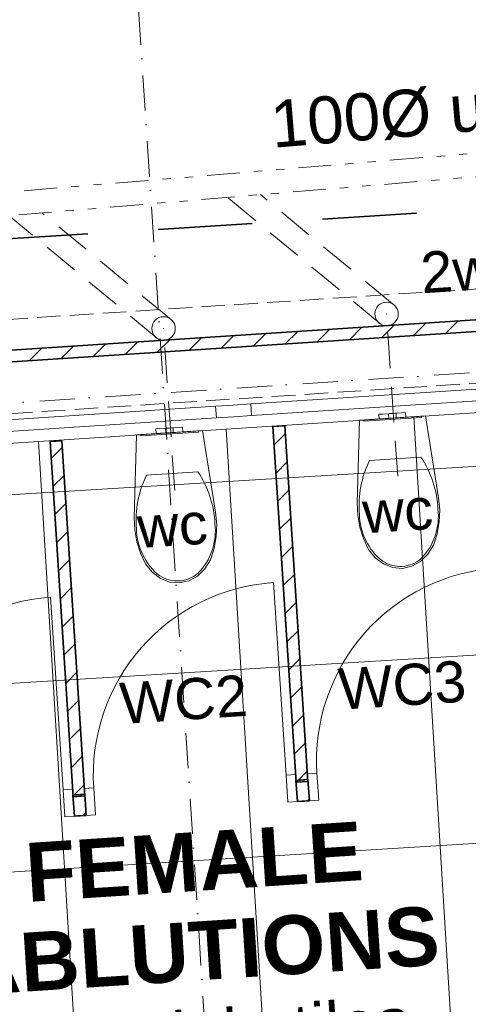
# Model space of a CAD drawing. Header units: millimetres. Extents: x -738537 to 1850049, y -250217 to 604013.
# Tile 100 of 204: x -139353 to -137446, y 86290 to 90475. Entities that reach past the tile are written whole.
import ezdxf

# ---------------------------------------------------------------- set-up
doc = ezdxf.new("R2010")
doc.units = ezdxf.units.MM
doc.header["$MEASUREMENT"] = 0
for name, pattern in [('Dot & Dashed', [280, 150, -60, 0, -70]), ('Hidden Line', [140, 100, -40]), ('Hidden Line copy', [230, 150, -80]), ('Long Dashed', [700, 400, -300]), ('Triple Dashed', [390, 140, -60, 35, -60, 35, -60])]:
    doc.linetypes.add(name, pattern=pattern)
for name, color, linetype, lineweight in [('A_FLOORS FINISH_Pen_No__128', 9, 'Continuous', 0), ('A_WALL LOAD_Pen_No__1', 214, 'Continuous', 35), ('A_WALL LOAD_Pen_No__3', 30, 'Continuous', 15), ('A_WALL LOAD_Pen_No__6', 7, 'Continuous', 5), ('B_CUT OUT_Pen_No__3', 30, 'Continuous', 15), ('B_FURN LOOSE_Pen_No__6', 7, 'Continuous', 5), ('C-GRID _Pen_No__5', 4, 'Continuous', 5), ('C_DIMS - GA_Pen_No__6', 7, 'Continuous', 5), ('C_TEXT GA_Pen_No__6', 7, 'Continuous', 5), ('SEWER LINE_Pen_No__1', 214, 'Continuous', 35), ('SEWER LINE_Pen_No__6', 7, 'Continuous', 5)]:
    doc.layers.add(name, color=color, linetype=linetype, lineweight=lineweight)
doc.layers.add('A_WALL LOAD_Pen_No__7', color=7, linetype='Continuous', lineweight=5, true_color=0x9f07ff)
doc.layers.add('SEWER LINE_Pen_No__10', color=7, linetype='Continuous', lineweight=20, true_color=0x996633)
doc.layers.add('B_FURN LOOSE', color=7, linetype='Continuous')
doc.layers.add('C_DIMS - GA', color=7, linetype='Continuous')
doc.styles.add('GENERATED_STYLE_1', font='GOTHIC.TTF')
doc.styles.add('GENERATED_STYLE_2', font='arial.ttf')
doc.styles.add('GENERATED_STYLE_6', font='arialbd.ttf')
doc.dimstyles.new('GENERATED_STYLE__1', dxfattribs={"dimtxt": 200, "dimasz": 95, "dimexe": 0.18, "dimexo": 90000, "dimgap": 0.09, "dimtad": 1, "dimdec": 0, "dimzin": 0, "dimdsep": 46, "dimtxsty": 'GENERATED_STYLE_1', "dimblk": 'ARROWHEAD_2', "dimblk1": 'ARROWHEAD_2', "dimblk2": 'ARROWHEAD_2', "dimcen": 0.09, "dimclrd": 7, "dimclre": 7, "dimclrt": 7, "dimadec": 0, "dimazin": 0, "dimtfac": 1, "dimtdec": 4, "dimtmove": 0, "dimatfit": 3, "dimfxl": 1, "dimtolj": 1, "dimtzin": 0, "dimarcsym": 0})
doc.dimstyles.new('GENERATED_STYLE__3', dxfattribs={"dimtxt": 200, "dimasz": 95, "dimexe": 0.18, "dimexo": 90000, "dimgap": 0.09, "dimtad": 1, "dimdec": 0, "dimzin": 0, "dimdsep": 46, "dimtxsty": 'GENERATED_STYLE_1', "dimblk": 'ARROWHEAD_2', "dimblk1": 'ARROWHEAD_2', "dimblk2": 'ARROWHEAD_2', "dimcen": 0.09, "dimclrd": 7, "dimclre": 7, "dimclrt": 7, "dimadec": 0, "dimazin": 0, "dimtfac": 1, "dimtdec": 4, "dimtmove": 2, "dimatfit": 3, "dimfxl": 1, "dimtolj": 1, "dimtzin": 0, "dimarcsym": 0})
pattern_1 = [(45, (0, 0), (-63.63961, 63.63961), [])]

# ---------------------------------------------------------------- blocks, each defined once
blk = doc.blocks.new('WC 24[27]', base_point=(-138715.6, 88719.8))
at = {"layer": 'B_FURN LOOSE_Pen_No__6', "color": 7, "linetype": 'Continuous', "lineweight": 5}
for p, q in [((-138773.8, 88736), (-138757.2, 88737.1)), ((-138772.5, 88716.1), (-138773.8, 88736)), ((-138772.5, 88716.1), (-138755.9, 88717.2)), ((-138757.2, 88737.1), (-138732.9, 88738.7)), ((-138755.9, 88717.2), (-138731.6, 88718.8)), ((-138732.9, 88738.7), (-138728.2, 88739)), ((-138731.6, 88718.8), (-138732.9, 88738.7)), ((-138731.6, 88718.8), (-138726.9, 88719.1)), ((-138728.2, 88739), (-138716.9, 88739.8)), ((-138726.9, 88719.1), (-138715.6, 88719.8)), ((-138716.9, 88739.8), (-138705.7, 88740.5)), ((-138715.6, 88719.8), (-138704.4, 88720.5)), ((-138705.7, 88740.5), (-138701, 88740.8)), ((-138704.4, 88720.5), (-138699.7, 88720.8)), ((-138701, 88740.8), (-138676.7, 88742.4)), ((-138699.7, 88720.8), (-138701, 88740.8)), ((-138699.7, 88720.8), (-138675.4, 88722.4)), ((-138676.7, 88742.4), (-138660.1, 88743.5)), ((-138675.4, 88722.4), (-138658.8, 88723.5)), ((-138658.8, 88723.5), (-138660.1, 88743.5)), ((-138595.6, 88554.2), (-138704.3, 88547.1)), ((-138704.3, 88547.1), (-138813.1, 88540))]:
    blk.add_line(p, q, dxfattribs=at)
at = {"layer": 'B_FURN LOOSE_Pen_No__6', "color": 7, "linetype": 'Continuous', "lineweight": 5, "flags": 128}
for points in [[(-138855.1, 88256.3), (-138839.5, 88207.5), (-138817.4, 88161.9), (-138789.5, 88126.4), (-138754.6, 88100.1), (-138715.2, 88084.7), (-138673.9, 88081.2), (-138633.3, 88090), (-138596.3, 88110.5), (-138565.2, 88141.1), (-138542, 88179.9), (-138526.1, 88228), (-138517, 88278.4), (-138514.9, 88330), (-138519.8, 88381.5), (-138575, 88729), (-138856.3, 88710.6), (-138865.8, 88358.9), (-138863.9, 88307.2)], [(-138592.9, 88727.8), (-138838.4, 88711.8), (-138838.1, 88706.8), (-138592.6, 88722.8)]]:
    blk.add_lwpolyline(points, close=True, dxfattribs=at)
at = {"layer": 'B_FURN LOOSE_Pen_No__6', "color": 7, "linetype": 'Continuous', "lineweight": 5}
for centre, major_axis, start_param, end_param in [((-138947.9, 88315.8), (-27.8, 424.6), 4.688771, 5.241791), ((-138432.8, 88349.5), (-27.8, 424.6), 1.041392, 1.594412), ((-138599.5, 88314.2), (-16.8, 256.5), 1.515065, 2.415654), ((-138778, 88302.5), (-16.8, 256.5), 3.867528, 4.768116), ((-138682.7, 88228.2), (-9, 138.3), 2.509088, 3.135732), ((-138684.3, 88228), (-9, 138.3), 3.147454, 3.774097)]:
    blk.add_ellipse(centre, major_axis=major_axis, ratio=0.999377, start_param=start_param, end_param=end_param, dxfattribs=at)
blk = doc.blocks.new('WC 24[28]', base_point=(-137767.7, 88781.8))
at = {"layer": 'B_FURN LOOSE_Pen_No__6', "color": 7, "linetype": 'Continuous', "lineweight": 5}
for p, q in [((-137809.2, 88799.1), (-137784.9, 88800.7)), ((-137784.9, 88800.7), (-137780.3, 88801)), ((-137783.6, 88780.8), (-137784.9, 88800.7)), ((-137780.3, 88801), (-137769, 88801.8)), ((-137769, 88801.8), (-137757.7, 88802.5)), ((-137757.7, 88802.5), (-137753, 88802.8)), ((-137753, 88802.8), (-137728.8, 88804.4)), ((-137751.7, 88782.9), (-137753, 88802.8)), ((-137728.8, 88804.4), (-137712.1, 88805.5)), ((-137710.8, 88785.5), (-137712.1, 88805.5)), ((-137825.9, 88798), (-137809.2, 88799.1)), ((-137824.5, 88778.1), (-137825.9, 88798)), ((-137824.5, 88778.1), (-137807.9, 88779.2)), ((-137807.9, 88779.2), (-137783.6, 88780.8)), ((-137783.6, 88780.8), (-137779, 88781.1)), ((-137779, 88781.1), (-137767.7, 88781.8)), ((-137767.7, 88781.8), (-137756.4, 88782.5)), ((-137756.4, 88782.5), (-137751.7, 88782.9)), ((-137751.7, 88782.9), (-137727.4, 88784.4)), ((-137727.4, 88784.4), (-137710.8, 88785.5)), ((-137756.4, 88609.1), (-137865.1, 88602)), ((-137647.7, 88616.2), (-137756.4, 88609.1))]:
    blk.add_line(p, q, dxfattribs=at)
at = {"layer": 'B_FURN LOOSE_Pen_No__6', "color": 7, "linetype": 'Continuous', "lineweight": 5, "flags": 128}
for points in [[(-137907.1, 88318.3), (-137891.5, 88269.5), (-137869.5, 88223.9), (-137841.5, 88188.4), (-137806.7, 88162.1), (-137767.3, 88146.7), (-137725.9, 88143.2), (-137685.3, 88152.1), (-137648.3, 88172.5), (-137617.2, 88203.1), (-137594.1, 88241.9), (-137578.1, 88290), (-137569, 88340.4), (-137566.9, 88392), (-137571.8, 88443.5), (-137627, 88791), (-137908.3, 88772.6), (-137917.8, 88420.9), (-137916, 88369.2)], [(-137644.9, 88789.8), (-137890.4, 88773.8), (-137890.1, 88768.8), (-137644.6, 88784.8)]]:
    blk.add_lwpolyline(points, close=True, dxfattribs=at)
at = {"layer": 'B_FURN LOOSE_Pen_No__6', "color": 7, "linetype": 'Continuous', "lineweight": 5}
for centre, major_axis, start_param, end_param in [((-137484.8, 88411.5), (-27.8, 424.6), 1.041392, 1.594412), ((-137999.9, 88377.9), (-27.8, 424.6), 4.688771, 5.241791), ((-137830, 88364.5), (-16.8, 256.5), 3.867528, 4.768116), ((-137651.5, 88376.2), (-16.8, 256.5), 1.515065, 2.415654), ((-137734.7, 88290.2), (-9, 138.3), 2.509088, 3.135732), ((-137736.3, 88290), (-9, 138.3), 3.147454, 3.774097)]:
    blk.add_ellipse(centre, major_axis=major_axis, ratio=0.999377, start_param=start_param, end_param=end_param, dxfattribs=at)
blk = doc.blocks.new('*D394')
at = {"layer": 'C_DIMS - GA_Pen_No__6', "color": 7, "linetype": 'Continuous', "lineweight": 5, "transparency": 16777216}
for p, q in [((-144484.2, 88343), (-144671.3, 88330.8)), ((-144642.5, 88368.8), (-144513, 88304.9)), ((-144525.7, 87538.9), (-144577.7, 88336.9)), ((-144432.1, 87545), (-144619.2, 87532.8)), ((-144590.4, 87570.9), (-144460.9, 87507)), ((-144522.4, 87489), (-144525.7, 87538.9))]:
    blk.add_line(p, q, dxfattribs=at)
at = {"layer": 'C_DIMS - GA_Pen_No__6', "color": 7, "lineweight": 5, "transparency": 16777216, "char_height": 200, "attachment_point": 7, "rotation": 273.7342, "style": 'GENERATED_STYLE_1'}
for s, insert in [('\\A1;{\\pql;\\fCentury Gothic|b0|i0|c0|p34;800}', (-144527, 88174.4)), ('\\A1;{\\pql;\\fCentury Gothic|b0|i0|c0|p34;50}', (-144264.8, 87687.5))]:
    blk.add_mtext(s, dxfattribs=dict(at, insert=insert))
blk = doc.blocks.new('ARROWHEAD_2')
at = {"color": 0, "linetype": 'Continuous', "lineweight": 0}
for p, q in [((-0.378, -0.655), (0.378, 0.655)), ((0, 0), (-1, 0))]:
    blk.add_line(p, q, dxfattribs=at)
blk = doc.blocks.new('*D395')
at = {"layer": 'C_DIMS - GA_Pen_No__6', "color": 7, "linetype": 'Continuous', "lineweight": 5, "transparency": 16777216}
for p, q in [((-144600.2, 88681.1), (-144604.2, 88742.1)), ((-144506.7, 88687.2), (-144693.8, 88675)), ((-144535.5, 88649.2), (-144664.9, 88713.1)), ((-144577.7, 88336.9), (-144600.2, 88681.1)), ((-144484.2, 88343), (-144671.3, 88330.8)), ((-144642.5, 88368.8), (-144513, 88304.9)), ((-144525.7, 87538.9), (-144577.7, 88336.9))]:
    blk.add_line(p, q, dxfattribs=at)
at = {"layer": 'C_DIMS - GA_Pen_No__6', "color": 7, "lineweight": 5, "transparency": 16777216, "insert": (-144971.1, 88800), "char_height": 200, "attachment_point": 7, "rotation": 273.7342, "style": 'GENERATED_STYLE_1'}
blk.add_mtext('\\A1;{\\pql;\\fCentury Gothic|b0|i0|c0|p34;345}', dxfattribs=at)
blk = doc.blocks.new('*D412')
at = {"layer": 'C_DIMS - GA_Pen_No__6', "color": 7, "linetype": 'Continuous', "lineweight": 5, "transparency": 16777216}
for p, q in [((-139330.2, 90774.4), (-139393.7, 90644.8)), ((-139355.6, 90616), (-139368.3, 90803.1)), ((-140227.8, 90713.3), (-140291.3, 90583.6)), ((-140259.6, 90648.4), (-139361.9, 90709.6))]:
    blk.add_line(p, q, dxfattribs=at)
at = {"layer": 'C_DIMS - GA_Pen_No__6', "color": 7, "lineweight": 5, "transparency": 16777216, "char_height": 200, "attachment_point": 7, "rotation": 3.8949, "style": 'GENERATED_STYLE_1'}
for s, insert in [('\\A1;{\\pql;\\fCentury Gothic|b0|i0|c0|p34;50}', (-139511.2, 90970)), ('\\A1;{\\pql;\\fCentury Gothic|b0|i0|c0|p34;900}', (-140047.3, 90703))]:
    blk.add_mtext(s, dxfattribs=dict(at, insert=insert))
blk = doc.blocks.new('*D413')
at = {"layer": 'C_DIMS - GA_Pen_No__6', "color": 7, "linetype": 'Continuous', "lineweight": 5, "transparency": 16777216}
for p, q in [((-139330.2, 90774.4), (-139393.7, 90644.8)), ((-139355.6, 90616), (-139368.3, 90803.1)), ((-139280.3, 90777.8), (-139343.8, 90648.2)), ((-139305.7, 90619.4), (-139318.4, 90806.5)), ((-139312, 90713), (-138414.1, 90774.1)), ((-140259.6, 90648.4), (-139361.9, 90709.6)), ((-139361.9, 90709.6), (-139312, 90713))]:
    blk.add_line(p, q, dxfattribs=at)
blk = doc.blocks.new('*D414')
at = {"layer": 'C_DIMS - GA_Pen_No__6', "color": 7, "linetype": 'Continuous', "lineweight": 5, "transparency": 16777216}
for p, q in [((-138382.4, 90838.9), (-138445.9, 90709.3)), ((-139280.3, 90777.8), (-139343.8, 90648.2)), ((-139312, 90713), (-138414.1, 90774.1))]:
    blk.add_line(p, q, dxfattribs=at)
at = {"layer": 'C_DIMS - GA_Pen_No__6', "color": 7, "lineweight": 5, "transparency": 16777216, "char_height": 200, "attachment_point": 7, "rotation": 3.8949, "style": 'GENERATED_STYLE_1'}
for s, insert in [('\\A1;{\\pql;\\fCentury Gothic|b0|i0|c0|p34;50}', (-138563.4, 91034.6)), ('\\A1;{\\pql;\\fCentury Gothic|b0|i0|c0|p34;900}', (-139099.6, 90767.5))]:
    blk.add_mtext(s, dxfattribs=dict(at, insert=insert))
blk = doc.blocks.new('*D415')
at = {"layer": 'C_DIMS - GA_Pen_No__6', "color": 7, "linetype": 'Continuous', "lineweight": 5, "transparency": 16777216}
for p, q in [((-138407.7, 90680.6), (-138420.5, 90867.6)), ((-138357.9, 90684), (-138370.6, 90871)), ((-138382.4, 90838.9), (-138445.9, 90709.3)), ((-138332.5, 90842.3), (-138396, 90712.7)), ((-138364.2, 90777.5), (-137466.8, 90838.6)), ((-139312, 90713), (-138414.1, 90774.1)), ((-138414.1, 90774.1), (-138364.2, 90777.5))]:
    blk.add_line(p, q, dxfattribs=at)
blk = doc.blocks.new('*D417')
at = {"layer": 'C_DIMS - GA_Pen_No__6', "color": 7, "linetype": 'Continuous', "lineweight": 5, "transparency": 16777216}
for p, q in [((-142260, 91123.4), (-137508.2, 91446.9)), ((-142597.8, 91006.4), (-142610.5, 91193.5)), ((-142228.2, 91188.2), (-142291.7, 91058.6)), ((-142253.6, 91029.9), (-142266.3, 91216.9)), ((-142572.4, 91164.8), (-142635.9, 91035.2)), ((-142604.2, 91100), (-142260, 91123.4)), ((-142665.2, 91095.8), (-142604.2, 91100))]:
    blk.add_line(p, q, dxfattribs=at)
at = {"layer": 'C_DIMS - GA_Pen_No__6', "color": 7, "lineweight": 5, "transparency": 16777216, "insert": (-142678.1, 91274.4), "char_height": 200, "attachment_point": 7, "rotation": 3.8949, "style": 'GENERATED_STYLE_1'}
blk.add_mtext('\\A1;{\\pql;\\fCentury Gothic|b0|i0|c0|p34;345}', dxfattribs=at)
blk = doc.blocks.new('*D418')
at = {"layer": 'C_DIMS - GA_Pen_No__6', "color": 7, "linetype": 'Continuous', "lineweight": 5, "transparency": 16777216}
for p, q in [((-137501.8, 91353.4), (-137514.6, 91540.5)), ((-137539.9, 91382.1), (-137476.4, 91511.7)), ((-142260, 91123.4), (-137508.2, 91446.9)), ((-137508.2, 91446.9), (-137447.2, 91451.1)), ((-142228.2, 91188.2), (-142291.7, 91058.6))]:
    blk.add_line(p, q, dxfattribs=at)
at = {"layer": 'C_DIMS - GA_Pen_No__6', "color": 7, "lineweight": 5, "transparency": 16777216, "insert": (-140238, 91301.2), "char_height": 200, "attachment_point": 7, "rotation": 3.8949, "style": 'GENERATED_STYLE_1'}
blk.add_mtext('\\A1;{\\pql;\\fCentury Gothic|b0|i0|c0|p34;4\xa0763}', dxfattribs=at)
blk = doc.blocks.new('*D419')
at = {"layer": 'C_DIMS - GA_Pen_No__6', "color": 7, "linetype": 'Continuous', "lineweight": 5, "transparency": 16777216}
for p, q in [((-129052.9, 93266.8), (-129065.6, 93453.9)), ((-129091, 93295.6), (-129027.5, 93425.2)), ((-129059.2, 93360.4), (-128998.2, 93364.5)), ((-142694.9, 92432), (-129059.2, 93360.4)), ((-142688.5, 92338.5), (-142701.3, 92525.5)), ((-142663.1, 92496.8), (-142726.6, 92367.2)), ((-142755.9, 92427.9), (-142694.9, 92432))]:
    blk.add_line(p, q, dxfattribs=at)
at = {"layer": 'C_DIMS - GA_Pen_No__6', "color": 7, "lineweight": 5, "transparency": 16777216, "insert": (-136308.9, 92906.9), "char_height": 200, "attachment_point": 7, "rotation": 3.8949, "style": 'GENERATED_STYLE_1'}
blk.add_mtext('\\A1;{\\pql;\\fCentury Gothic|b0|i0|c0|p34;13\xa0667}', dxfattribs=at)
blk = doc.blocks.new('*D473')
at = {"layer": 'C_DIMS - GA_Pen_No__6', "color": 7, "linetype": 'Continuous', "lineweight": 5, "transparency": 16777216}
for p, q in [((-145895.9, 88596.6), (-145899.9, 88657.6)), ((-145802.3, 88602.7), (-145989.4, 88590.5)), ((-145831.2, 88564.6), (-145960.6, 88628.5)), ((-145094.8, 76323.1), (-145895.9, 88596.6)), ((-145159.5, 76355), (-145030.1, 76291.1)), ((-145001.3, 76329.2), (-145188.4, 76317)), ((-145090.8, 76262.1), (-145094.8, 76323.1))]:
    blk.add_line(p, q, dxfattribs=at)
at = {"layer": 'C_DIMS - GA_Pen_No__6', "color": 7, "lineweight": 5, "transparency": 16777216, "insert": (-145784.6, 82868.1), "char_height": 200, "attachment_point": 7, "rotation": 273.7342, "style": 'GENERATED_STYLE_1'}
blk.add_mtext('\\A1;{\\pql;\\fCentury Gothic|b0|i0|c0|p34;12\xa0300}', dxfattribs=at)
blk = doc.blocks.new('*D496')
at = {"layer": 'C_DIMS - GA_Pen_No__6', "color": 7, "linetype": 'Continuous', "lineweight": 5, "transparency": 16777216}
for p, q in [((-145225.6, 88294.6), (-145248, 88638.8)), ((-145132, 88300.7), (-145319.1, 88288.5)), ((-145290.3, 88326.5), (-145160.9, 88262.6)), ((-145077.7, 86029), (-145225.6, 88294.6)), ((-145142.4, 86061), (-145013, 85997.1))]:
    blk.add_line(p, q, dxfattribs=at)
at = {"layer": 'C_DIMS - GA_Pen_No__6', "color": 7, "lineweight": 5, "transparency": 16777216, "char_height": 200, "attachment_point": 7, "rotation": 273.7342, "style": 'GENERATED_STYLE_1'}
for s, insert in [('\\A1;{\\pql;\\fCentury Gothic|b0|i0|c0|p34;2\xa0270}', (-145134.6, 87515.7)), ('\\A1;{\\pql;\\fCentury Gothic|b0|i0|c0|p34;345}', (-145450.2, 86051.9))]:
    blk.add_mtext(s, dxfattribs=dict(at, insert=insert))
blk = doc.blocks.new('*D497')
at = {"layer": 'C_DIMS - GA_Pen_No__6', "color": 7, "linetype": 'Continuous', "lineweight": 5, "transparency": 16777216}
for p, q in [((-145248, 88638.8), (-145252, 88699.8)), ((-145154.5, 88645), (-145341.6, 88632.7)), ((-145183.3, 88606.9), (-145312.8, 88670.8)), ((-145225.6, 88294.6), (-145248, 88638.8)), ((-145132, 88300.7), (-145319.1, 88288.5)), ((-145290.3, 88326.5), (-145160.9, 88262.6))]:
    blk.add_line(p, q, dxfattribs=at)
at = {"layer": 'C_DIMS - GA_Pen_No__6', "color": 7, "lineweight": 5, "transparency": 16777216, "insert": (-145645.1, 88722.9), "char_height": 200, "attachment_point": 7, "rotation": 273.7342, "style": 'GENERATED_STYLE_1'}
blk.add_mtext('\\A1;{\\pql;\\fCentury Gothic|b0|i0|c0|p34;345}', dxfattribs=at)

msp = doc.modelspace()

# ---------------------------------------------------------------- hatches: boundary and pattern name
at = {"layer": 'A_FLOORS FINISH_Pen_No__128', "linetype": 'Continuous', "lineweight": 0}
h = msp.add_hatch(dxfattribs=at)
h.set_pattern_fill('PATTERN__TILES_ANGLED', color=9, style=0, pattern_type=2)
h.set_pattern_definition([(93.5, (0, 0), (798.508, 48.839), []), (183.5, (0, 0), (-48.839, 798.508), [])])
h.paths.add_polyline_path([(-140002.9, 86020.3), (-142248.5, 85873.4), (-142248.4, 85872.5), (-143511.5, 85789.8), (-143266.4, 82184.5), (-142002.8, 82267.2), (-141905.8, 80776.2), (-141557.1, 80799.1), (-141547.2, 80651.5), (-131609.1, 81315.5), (-131736.9, 83164.9), (-130126.1, 83276.1), (-130293.6, 85526.6), (-129320.6, 85594.7), (-129432.8, 87311.3), (-132576.5, 87105.8), (-132707.7, 89111.3), (-140172.8, 88624.2)])
at = {"layer": 'A_WALL LOAD_Pen_No__7', "linetype": 'Continuous', "lineweight": 5, "true_color": 0x9f07ff}
h = msp.add_hatch(dxfattribs=at)
h.set_pattern_fill('HATCH__BRICK', color=190, style=0, pattern_type=2)
h.set_pattern_definition(pattern_1)
h.paths.add_polyline_path([(-142096.8, 88844.2), (-132295.9, 89483.9), (-132299.2, 89533.8), (-142100.1, 88894.1)])
h = msp.add_hatch(dxfattribs=at)
h.set_pattern_fill('HATCH__BRICK', color=190, style=0, pattern_type=2)
h.set_pattern_definition(pattern_1)
h.paths.add_polyline_path([(-138128, 87237.9), (-138226.1, 88749.2), (-138276, 88746), (-138177.9, 87234.7)])
h = msp.add_hatch(dxfattribs=at)
h.set_pattern_fill('HATCH__BRICK', color=190, style=0, pattern_type=2)
h.set_pattern_definition(pattern_1)
h.paths.add_polyline_path([(-139075.9, 87175.9), (-139174, 88685.1), (-139223.9, 88681.8), (-139125.8, 87172.7)])
h = msp.add_hatch(dxfattribs=at)
h.set_pattern_fill('HATCH__BRICK', color=190, style=0, pattern_type=2)
h.set_pattern_definition(pattern_1)
h.paths.add_polyline_path([(-138178.4, 87242), (-138172.5, 87152.2), (-138121.5, 87155.5), (-138127.4, 87245.3)])
h = msp.add_hatch(dxfattribs=at)
h.set_pattern_fill('HATCH__BRICK', color=190, style=0, pattern_type=2)
h.set_pattern_definition(pattern_1)
h.paths.add_polyline_path([(-139076.4, 87183.3), (-139126.4, 87180), (-139120.5, 87090.2), (-139070.6, 87093.5)])

# ---------------------------------------------------------------- linework, layer by layer
at = {"layer": 'A_WALL LOAD_Pen_No__1', "color": 214, "linetype": 'Continuous', "lineweight": 35}
for p, q in [((-138178.4, 87242), (-138141.4, 87244.4)), ((-138178.4, 87242), (-138141.4, 87244.4)), ((-138178.4, 87242), (-138141.4, 87244.4)), ((-138172.5, 87152.2), (-138178.4, 87242)), ((-138172.5, 87152.2), (-138178.4, 87242)), ((-138172.5, 87152.2), (-138178.4, 87242)), ((-138127.4, 87245.3), (-138164.3, 87242.9)), ((-138127.4, 87245.3), (-138164.3, 87242.9)), ((-138127.4, 87245.3), (-138164.3, 87242.9)), ((-138121.5, 87155.5), (-138127.4, 87245.3)), ((-138121.5, 87155.5), (-138127.4, 87245.3)), ((-138121.5, 87155.5), (-138127.4, 87245.3)), ((-139126.4, 87180), (-139089.4, 87182.4)), ((-139126.4, 87180), (-139089.4, 87182.4)), ((-139126.4, 87180), (-139089.4, 87182.4)), ((-139120.5, 87090.2), (-139126.4, 87180)), ((-139120.5, 87090.2), (-139126.4, 87180)), ((-139120.5, 87090.2), (-139126.4, 87180)), ((-139076.4, 87183.3), (-139113.4, 87180.9)), ((-139076.4, 87183.3), (-139113.4, 87180.9)), ((-139076.4, 87183.3), (-139113.4, 87180.9)), ((-139070.6, 87093.5), (-139076.4, 87183.3)), ((-139070.6, 87093.5), (-139076.4, 87183.3)), ((-139070.6, 87093.5), (-139076.4, 87183.3)), ((-138172.5, 87152.2), (-138135.6, 87154.6)), ((-138172.5, 87152.2), (-138135.6, 87154.6)), ((-138172.5, 87152.2), (-138135.6, 87154.6)), ((-138121.5, 87155.5), (-138158.5, 87153.1)), ((-138121.5, 87155.5), (-138158.5, 87153.1)), ((-138121.5, 87155.5), (-138158.5, 87153.1)), ((-139120.5, 87090.2), (-139083.6, 87092.6)), ((-139120.5, 87090.2), (-139083.6, 87092.6)), ((-139120.5, 87090.2), (-139083.6, 87092.6)), ((-139070.6, 87093.5), (-139107.5, 87091.1)), ((-139070.6, 87093.5), (-139107.5, 87091.1)), ((-139070.6, 87093.5), (-139107.5, 87091.1))]:
    msp.add_line(p, q, dxfattribs=at)
for points in [[(-132299.2, 89533.8), (-142100.1, 88894.1)], [(-142096.8, 88844.2), (-132295.9, 89483.9)], [(-138226.1, 88749.2), (-138276, 88746)], [(-138276, 88746), (-138177.9, 87234.7)], [(-138128, 87237.9), (-138226.1, 88749.2)], [(-139174, 88685.1), (-139223.9, 88681.8)], [(-139223.9, 88681.8), (-139125.8, 87172.7)], [(-139075.9, 87175.9), (-139174, 88685.1)], [(-138127.4, 87245.3), (-138178.4, 87242)], [(-138177.9, 87234.7), (-138128, 87237.9)], [(-139076.4, 87183.3), (-139126.4, 87180)], [(-139125.8, 87172.7), (-139075.9, 87175.9)], [(-138172.5, 87152.2), (-138121.5, 87155.5)], [(-139120.5, 87090.2), (-139070.6, 87093.5)]]:
    msp.add_lwpolyline(points, dxfattribs=at)
at = {"layer": 'A_WALL LOAD_Pen_No__3', "color": 30, "linetype": 'Continuous', "lineweight": 15}
for p, q in [((-141787.7, 88864.4), (-137352.1, 89154.3)), ((-141765.2, 88520.1), (-137329.6, 88810))]:
    msp.add_line(p, q, dxfattribs=at)
for centre in [(-137270.9, 87326.4), (-138219.9, 87264.4), (-139167.9, 87202.3)]:
    msp.add_arc(centre, 820, 93.7421, 183.7421, dxfattribs=at)
at = {"layer": 'A_WALL LOAD_Pen_No__6', "color": 7, "linetype": 'Continuous', "lineweight": 5}
for p, q in [((-138445, 88837.3), (-138370.2, 88842.2)), ((-138370.2, 88842.2), (-138366.9, 88792.3)), ((-138519.9, 88832.4), (-138445, 88837.3)), ((-138516.6, 88782.6), (-138519.9, 88832.4)), ((-138441.8, 88787.4), (-138516.6, 88782.6)), ((-138366.9, 88792.3), (-138441.8, 88787.4)), ((-138219.9, 87264.4), (-138273.4, 88082.6)), ((-139167.9, 87202.3), (-139221.4, 88020.6)), ((-138180, 87267), (-138219.9, 87264.4)), ((-138219.9, 87264.4), (-138212.4, 87149.6)), ((-138172.5, 87152.2), (-138180, 87267)), ((-138089.1, 87272.9), (-138129, 87270.3)), ((-138129, 87270.3), (-138121.5, 87155.5)), ((-138081.6, 87158.1), (-138089.1, 87272.9)), ((-139038.2, 87210.8), (-139078.1, 87208.2)), ((-139030.6, 87096.1), (-139038.2, 87210.8)), ((-139128, 87205), (-139167.9, 87202.3)), ((-139167.9, 87202.3), (-139160.4, 87087.6)), ((-139120.5, 87090.2), (-139128, 87205)), ((-139078.1, 87208.2), (-139070.6, 87093.5)), ((-138212.4, 87149.6), (-138172.5, 87152.2)), ((-138121.5, 87155.5), (-138081.6, 87158.1)), ((-139160.4, 87087.6), (-139120.5, 87090.2)), ((-139070.6, 87093.5), (-139030.6, 87096.1))]:
    msp.add_line(p, q, dxfattribs=at)
at = {"layer": 'A_WALL LOAD_Pen_No__7', "color": 190, "linetype": 'Continuous', "lineweight": 5, "true_color": 0x9f07ff}
for p, q in [((-138370.2, 88842.2), (-137411, 88904.9)), ((-137407.7, 88855), (-138366.9, 88792.3)), ((-139479.1, 88769.8), (-138519.9, 88832.4)), ((-138516.6, 88782.6), (-139475.8, 88719.9))]:
    msp.add_line(p, q, dxfattribs=at)
at = {"layer": 'B_CUT OUT_Pen_No__3', "color": 30, "linetype": 'Hidden Line', "lineweight": 15}
for points in [[(-137362.8, 89334.2), (-141799.4, 89045.1)], [(-141773.3, 88645.9), (-137336.8, 88935)]]:
    msp.add_lwpolyline(points, dxfattribs=at)
at = {"layer": 'C-GRID _Pen_No__5', "color": 4, "linetype": 'Dot & Dashed', "lineweight": 5}
for p, q in [((-139084.4, 94151.6), (-137812.3, 74661.2)), ((-146814.4, 88362), (-127388.6, 89629.8))]:
    msp.add_line(p, q, dxfattribs=at)
at = {"layer": 'SEWER LINE_Pen_No__1', "color": 214, "linetype": 'Long Dashed', "lineweight": 35}
msp.add_lwpolyline([(-130664.6, 77752.1), (-142178.6, 77005), (-142956.1, 89320.7), (-129328.5, 90176.6)], dxfattribs=at)
at = {"layer": 'SEWER LINE_Pen_No__10', "color": 25, "linetype": 'Triple Dashed', "lineweight": 20, "true_color": 0x996633}
for p, q in [((-144386.1, 89328.5), (-130979.6, 90442.6)), ((-144409.4, 89226.1), (-130977.8, 90342.6))]:
    msp.add_line(p, q, dxfattribs=at)
at = {"layer": 'SEWER LINE_Pen_No__10', "color": 25, "linetype": 'Hidden Line copy', "lineweight": 20, "true_color": 0x996633}
for p, q in [((-137768.6, 89268.1), (-138328.8, 89731.6)), ((-137818, 89181.2), (-138469.2, 89719.9)), ((-138766, 89119.2), (-139398.8, 89642.6)), ((-138716.5, 89206.1), (-139258.3, 89654.3)), ((-137745.8, 88535.5), (-137793.3, 89224.7)), ((-138693.7, 88473.5), (-138741.3, 89162.7))]:
    msp.add_line(p, q, dxfattribs=at)
at = {"layer": 'SEWER LINE_Pen_No__10', "color": 25, "linetype": 'Continuous', "lineweight": 20, "true_color": 0x996633}
for centre in [(-137793.3, 89224.7), (-138741.3, 89162.7)]:
    msp.add_circle(centre, 50, dxfattribs=at)

# ---------------------------------------------------------------- block references
at = {"layer": 'B_FURN LOOSE', "color": 5, "linetype": 'Continuous', "lineweight": 5}
for name, p in [('WC 24[28]', (-137767.7, 88781.8)), ('WC 24[27]', (-138715.6, 88719.8))]:
    msp.add_blockref(name, p, dxfattribs=at)

# ---------------------------------------------------------------- texts
at = {"layer": 'C_TEXT GA_Pen_No__6', "color": 18, "linetype": 'Continuous', "lineweight": 5, "true_color": 0x000000, "insert": (-138577.9, 86390), "char_height": 250, "width": 3050.305, "attachment_point": 5, "rotation": 3.7382, "line_spacing_factor": 0.911264, "style": 'GENERATED_STYLE_6'}
msp.add_mtext('\\A1;{\\pqc;\\fArial|b1|i0|c0|p34;FEMALE ABLUTIONS\\P\\pqc;\\fArial|b0|i0|c0|p34;\\C214;\\H0.800000x;Porcelain tiles\\P\\pqc;\\fArial|b0|i0|c0|p34;34m²}', dxfattribs=at)
at = {"layer": 'SEWER LINE_Pen_No__6', "color": 7, "linetype": 'Continuous', "lineweight": 5, "style": 'GENERATED_STYLE_2'}
for s, insert, char_height, attachment_point, rotation in [('\\A1;{\\pql;\\fArial|b0|i0|c0|p34;100\\fArial|b0|i0|c0|p34;Ø upvc Sewer Pipe Laid to fall @ 1:60 Gradient }', (-138282.8, 90000), 200, 4, 4.7505), ('\\A1;{\\pqc;\\fArial|b0|i0|c0|p34;2way v/v}', (-137171.9, 89404), 175, 5, 3.7342), ('\\A1;{\\pqc;\\fArial|b0|i0|c0|p34;wc}', (-137746.1, 88387.8), 175, 5, 3.7342), ('\\A1;{\\pqc;\\fArial|b0|i0|c0|p34;wc}', (-138704.1, 88325.2), 175, 5, 3.7342), ('\\A1;{\\pqc;\\fArial|b0|i0|c0|p34;WC\\fArial|b0|i0|c0|p34;3}', (-137727, 87646), 175, 5, 3.7342), ('\\A1;{\\pqc;\\fArial|b0|i0|c0|p34;WC\\fArial|b0|i0|c0|p34;2}', (-138655.9, 87585.4), 175, 5, 3.7342)]:
    msp.add_mtext(s, dxfattribs=dict(at, insert=insert, char_height=char_height, attachment_point=attachment_point, rotation=rotation))

# ---------------------------------------------------------------- dimensions: what is measured, and where the dimension line sits
at = {"layer": 'C_DIMS - GA', "color": 7, "linetype": 'Continuous', "lineweight": 5}
for base, p1, p2, angle, dimstyle, picture, middle, turn in [((-129059.2, 93360.4), (-142415.7, 88330.9), (-128810.7, 89710.2), 3.8949, 'GENERATED_STYLE__1', '*D419', (-135896.9, 93035.2), 3.8949), ((-137508.2, 91446.9), (-141496.1, 79903.2), (-137328.4, 88806.8), 3.8949, 'GENERATED_STYLE__1', '*D418', (-139902, 91424.3), 3.8949), ((-142260, 91123.4), (-141840.3, 79879.8), (-141496.1, 79903.2), 3.8949, 'GENERATED_STYLE__3', '*D417', (-142456.7, 91389.7), 3.8949), ((-138414.1, 90774.1), (-139174, 88685.1), (-138276, 88746), 3.8949, 'GENERATED_STYLE__1', '*D414', (-138878.2, 90882.8), 3.8949), ((-139361.9, 90709.6), (-140121.4, 88618.4), (-139223.9, 88681.8), 3.8949, 'GENERATED_STYLE__1', '*D412', (-139825.9, 90818.3), 3.8949), ((-138364.2, 90777.5), (-138276, 88746), (-138226.1, 88749.2), 3.8949, 'GENERATED_STYLE__1', '*D415', (-138418.1, 91144.7), 3.8949), ((-139312, 90713), (-139223.9, 88681.8), (-139174, 88685.1), 3.8949, 'GENERATED_STYLE__1', '*D413', (-139365.9, 91080.2), 3.8949), ((-145895.9, 88596.6), (-142966, 76462), (-138524.5, 89077.7), 93.7342, 'GENERATED_STYLE__3', '*D473', (-145657.5, 82455.7), 273.7342), ((-145248, 88638.8), (-138502, 88733.4), (-138524.5, 89077.7), 93.7342, 'GENERATED_STYLE__3', '*D497', (-145530.4, 88501.2), 273.7342), ((-144600.2, 88681.1), (-138502, 88733.4), (-138524.5, 89077.7), 93.7342, 'GENERATED_STYLE__3', '*D395', (-144856.4, 88578.2), 273.7342), ((-145225.6, 88294.6), (-143877.1, 86107.4), (-138502, 88733.4), 93.7342, 'GENERATED_STYLE__1', '*D496', (-145012.5, 87179.4), 273.7342), ((-144577.7, 88336.9), (-141578, 87731.3), (-138502, 88733.4), 93.7342, 'GENERATED_STYLE__1', '*D394', (-144412.4, 87952.7), 273.7342)]:
    dim = msp.add_linear_dim(base=base, p1=p1, p2=p2, angle=angle, dimstyle=dimstyle, dxfattribs=at)
    dim.commit()
    dim.dimension.update_dxf_attribs({"geometry": picture, "text_midpoint": middle, "dimtype": 160, "text_rotation": turn})

doc.saveas('drawing.dxf')
